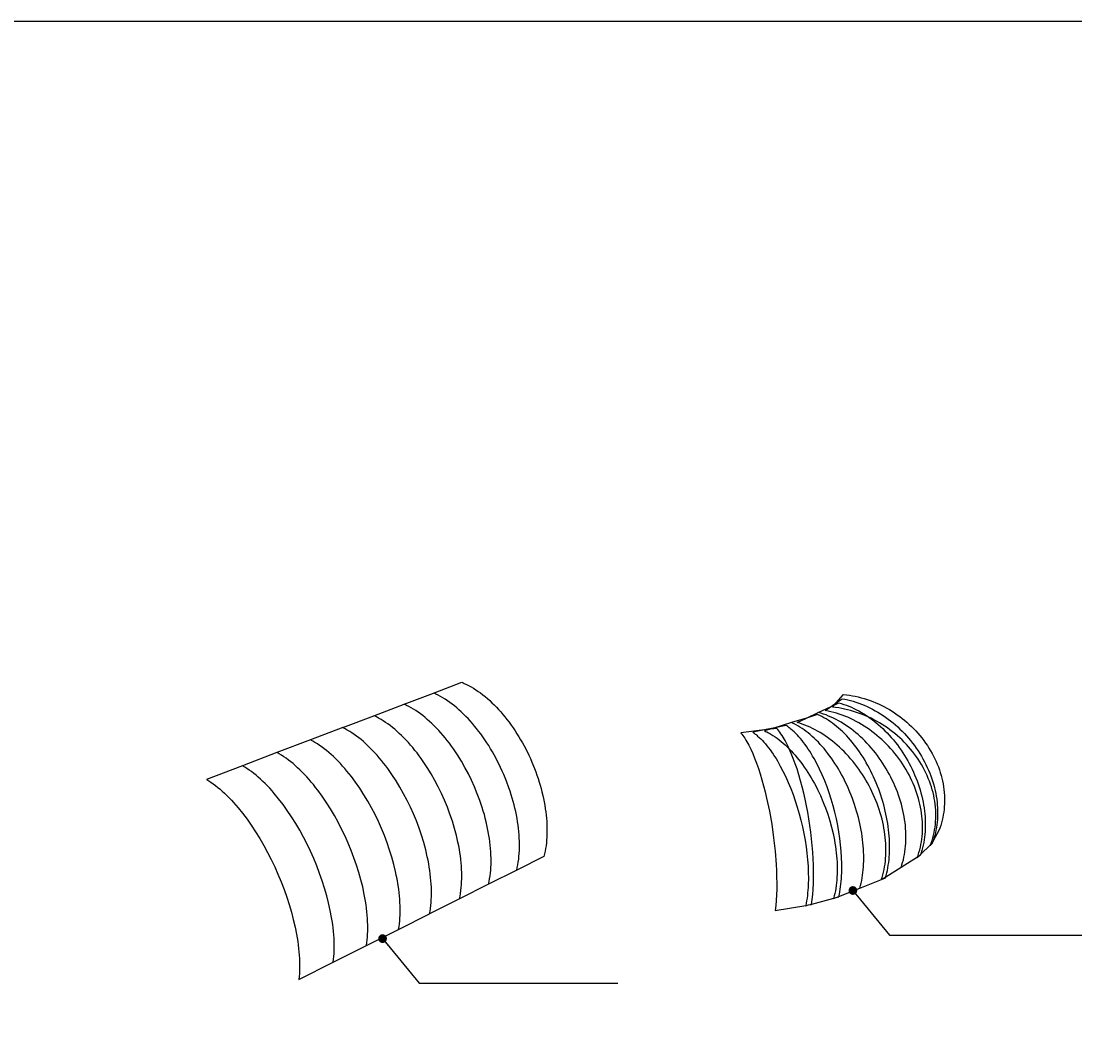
# Model space of a CAD drawing. Header units: metres. Extents: x 63115 to 703450, y -261936 to -53969.
# Tile 18 of 256: x 129591 to 153735, y -215745 to -192341. Entities that reach past the tile are written whole.
import ezdxf

# ---------------------------------------------------------------- set-up
doc = ezdxf.new("R2010")
doc.units = ezdxf.units.M
doc.layers.get('0').update_dxf_attribs({"true_color": 0x83b7c5})
for name, color, linetype in [('_03-PROJECTION', 1, 'Continuous'), ('_05text5', 8, 'Continuous'), ('_06dimentions50', 7, 'Continuous'), ('Make2D$visible$lines', 1, 'Continuous')]:
    doc.layers.add(name, color=color, linetype=linetype)
doc.styles.add('NIO 1_5 klein', font='arial.ttf', dxfattribs={"height": 10})
doc.styles.add('NIOstandard', font='arial.ttf')
doc.dimstyles.new('NIO-5-KLEIN', dxfattribs={"dimtxt": 10, "dimasz": 1, "dimexe": 2, "dimexo": 5, "dimgap": 1, "dimtad": 1, "dimdec": 0, "dimzin": 0, "dimdsep": 46, "dimtxsty": 'NIOstandard', "dimblk1": 'MAATSTR', "dimblk2": 'MAATSTR', "dimsah": 1, "dimcen": 0, "dimdle": 1.5, "dimse1": 1, "dimse2": 1, "dimclrd": 7, "dimclre": 256, "dimclrt": 256, "dimazin": 0, "dimtfac": 1, "dimtdec": 0, "dimtofl": 0, "dimtmove": 1, "dimatfit": 2, "dimldrblk": 'MAATSTR', "dimfxl": 1, "dimtvp": 1, "dimtolj": 1, "dimtzin": 0, "dimarcsym": 0})

# ---------------------------------------------------------------- blocks, each defined once
blk = doc.blocks.new('MAATSTR')
at = {"linetype": 'Continuous'}
for p, q in [((0, 5), (0, -5)), ((-4.17, 0), (4.17, 0))]:
    blk.add_line(p, q, dxfattribs=at)
at = {"linetype": 'Continuous', "const_width": 1.5}
blk.add_lwpolyline([(-0.75, 0, 1), (0.75, 0, 1)], format="xyb", close=True, dxfattribs=at)

msp = doc.modelspace()

# ---------------------------------------------------------------- linework, layer by layer
at = {"layer": '_06dimentions50'}
msp.add_lwpolyline([(63115, -192340.6), (326469, -192340.6), (326469, -238268.9), (63115, -238268.9)], close=True, dxfattribs=at)
at = {"layer": 'Make2D$visible$lines'}
for points in [[(139039.9, -207731.8), (139690, -207484.5)], [(139690, -207484.5), (139718.1, -207496.4), (139745.9, -207508.8), (139797, -207533.1), (139853.4, -207562.3), (139905, -207591.1), (139958.1, -207623), (140010.2, -207656.3), (140063.4, -207692.4), (140115.5, -207730), (140169.2, -207770.9), (140221.7, -207813.2), (140275, -207858.3), (140327.1, -207904.6), (140380, -207954), (140431.8, -208004.7), (140481.2, -208055.2), (140529.5, -208106.8), (140580.5, -208163.6), (140630.3, -208221.4), (140677.4, -208278.6), (140723.5, -208336.6), (140771.3, -208399.4), (140817.9, -208463.1), (140864, -208528.9), (140908.8, -208595.4), (140952.4, -208662.8), (140994.7, -208731), (141036.2, -208800.7), (141076.4, -208871.1), (141152.2, -209012.1), (141223.3, -209156.4), (141258.7, -209233.3), (141292.7, -209310.8), (141353.7, -209460.1), (141382.6, -209536.8), (141410.2, -209613.9), (141436.3, -209691.1), (141461, -209768.8), (141483.2, -209843.3), (141504.1, -209918.2), (141524.5, -209996.4), (141543.3, -210075), (141559.7, -210149.4), (141574.7, -210224.1), (141588.7, -210301.7), (141601.1, -210379.5), (141611.2, -210452.1), (141619.9, -210524.9), (141627.3, -210599.9), (141633, -210675.1), (141636.9, -210747.9), (141639.2, -210820.8), (141639.7, -210891.5), (141638.5, -210962.3), (141635.8, -211029.9), (141631.3, -211097.5), (141625.4, -211162.5), (141617.7, -211227.4), (141608.3, -211291.7), (141597, -211355.6), (141584.8, -211414.3), (141569.7, -211477.2)], [(138368.9, -207987.1), (139039.9, -207731.8)], [(140946.1, -211789.4), (140960.4, -211726.1), (140971.9, -211666.8), (140982.4, -211602.3), (140991.1, -211537.5), (140998.1, -211472), (141003.3, -211406.3), (141007, -211338.1), (141009.1, -211269.7), (141009.5, -211198.2), (141008.2, -211126.7), (141005.3, -211052.9), (141000.6, -210979.2), (140994.2, -210903.2), (140986.1, -210827.2), (140976.7, -210753.5), (140966, -210679.9), (140952.8, -210601.1), (140938.1, -210522.5), (140922.5, -210446.8), (140905.4, -210371.3), (140885.9, -210291.6), (140864.9, -210212.3), (140820.6, -210060.7), (140795.3, -209981.9), (140768.6, -209903.5), (140710.9, -209747.3), (140648.8, -209595.5), (140614.3, -209516.8), (140578.3, -209438.6), (140506.2, -209291.9), (140429.6, -209148.4), (140388.9, -209076.7), (140347, -209005.8), (140304.3, -208936.4), (140260.4, -208867.8), (140215.2, -208800), (140168.7, -208733), (140121.9, -208668), (140073.8, -208604), (140027.5, -208544.8), (139980.1, -208486.5), (139930.1, -208427.5), (139879, -208369.6), (139830.5, -208316.9), (139780.9, -208265.3), (139729.1, -208213.5), (139676, -208163), (139623.9, -208115.6), (139570.6, -208069.5), (139518, -208026.2), (139464.4, -207984.3), (139412.3, -207945.8), (139359.2, -207908.7), (139307.2, -207874.5), (139254.2, -207841.8), (139202.7, -207812.1), (139146.5, -207782), (139095.6, -207756.9), (139067.9, -207744.1), (139039.9, -207731.8)], [(148268.6, -207953.2), (148431.1, -207764.1)], [(148268.6, -207953.2), (148399.9, -207861.1)], [(148399.9, -207861.1), (148465.5, -207873.4), (148530.7, -207887.7), (148593.3, -207903.4), (148655.4, -207920.9), (148719.2, -207940.8), (148782.3, -207962.5), (148845.7, -207986.2), (148908.5, -208011.8), (148972.1, -208039.8), (149034.9, -208069.5), (149097.6, -208101.3), (149159.5, -208134.8), (149221.5, -208170.6), (149282.5, -208208), (149340, -208245.3), (149396.6, -208284.2), (149455.5, -208326.8), (149513.4, -208371.1), (149567.6, -208414.7), (149620.7, -208459.7), (149674, -208507.2), (149726.1, -208556), (149777.1, -208606), (149826.7, -208657.3), (149875.9, -208710.7), (149923.7, -208765.2), (149970.2, -208821), (150015.3, -208877.8), (150059, -208936), (150101.3, -208995.1), (150142.1, -209055.4), (150181.4, -209116.6), (150218, -209176.9), (150253.1, -209238.1), (150288.1, -209303), (150321.5, -209368.7), (150352, -209433), (150380.9, -209498.1), (150408, -209563.4), (150433.3, -209629.3), (150456.9, -209696.2), (150478.8, -209763.8), (150498.7, -209831.2), (150516.7, -209899.1), (150532, -209963.8), (150545.6, -210028.8), (150557.8, -210096.8), (150568.1, -210165.2), (150576, -210229.5), (150582.1, -210293.9), (150586.4, -210361), (150588.8, -210428.2), (150589.2, -210494), (150587.5, -210559.8), (150583.9, -210624.5), (150578.3, -210689), (150570.9, -210751.6), (150561.5, -210813.9), (150550.3, -210874.8), (150537.2, -210935.3), (150521.8, -210996.3), (150504.4, -211056.7), (150485.3, -211115.5), (150475, -211144.6), (150464.1, -211173.6)], [(148431.1, -207764.1), (148501, -207771.9), (148570.7, -207781.8), (148637.4, -207793.1), (148703.7, -207806.3), (148771.5, -207821.7), (148838.8, -207838.9), (148906.2, -207858.2), (148973, -207879.3), (149040.5, -207902.7), (149107.4, -207927.9), (149170.5, -207953.6), (149233, -207981), (149297.2, -208011.2), (149360.5, -208043.1), (149423, -208076.6), (149484.6, -208111.8), (149545.2, -208148.6), (149604.9, -208187), (149663.6, -208227), (149721.1, -208268.5), (149777.6, -208311.5), (149832.9, -208355.9), (149887.1, -208401.8), (149940, -208449.1), (149991.8, -208498), (150042.4, -208548.3), (150091.5, -208599.9), (150139.3, -208652.7), (150184.5, -208705.6), (150228.3, -208759.6), (150272.4, -208817), (150314.9, -208875.7), (150353.5, -208932.3), (150390.6, -208989.9), (150427.6, -209051.1), (150462.9, -209113.2), (150495.1, -209174.1), (150525.7, -209235.9), (150554.2, -209298), (150581, -209360.9), (150606.1, -209424.9), (150629.3, -209489.5), (150650.3, -209554.3), (150669.5, -209619.6), (150685.8, -209682), (150700.2, -209744.8), (150713.4, -209810.7), (150724.5, -209877), (150733.4, -209942.9), (150740.2, -210009.1), (150744.9, -210074.7), (150747.5, -210140.4), (150747.9, -210205.1), (150746.3, -210269.8), (150742.6, -210333.7), (150736.8, -210397.4), (150729.1, -210459.6), (150719.4, -210521.4), (150707.8, -210582.2), (150694.2, -210642.7), (150678.2, -210703.9), (150660.1, -210764.5), (150640.1, -210824), (150618.1, -210882.7)], [(137675.9, -208250.7), (138368.9, -207987.1)], [(140302.2, -212111.8), (140315.7, -212047.9), (140326.5, -211988.2), (140336.5, -211920.8), (140344.1, -211857.8), (140350.3, -211791.6), (140354.8, -211725.2), (140357.8, -211656.3), (140359, -211587.2), (140358.7, -211514.9), (140356.6, -211442.6), (140352.9, -211367.9), (140347.5, -211293.4), (140340.2, -211216.4), (140331.4, -211139.5), (140321.3, -211064.8), (140309.8, -210990.3), (140295.9, -210910.4), (140280.5, -210830.8), (140264.2, -210754), (140246.5, -210677.5), (140226.2, -210596.6), (140204.6, -210516.1), (140181.2, -210434.9), (140156.4, -210354.2), (140102.8, -210194.7), (140043.6, -210036), (139980.3, -209882.1), (139911.9, -209730.2), (139838.8, -209580.9), (139761.3, -209434.9), (139677.8, -209289.8), (139590.5, -209149.1), (139544.9, -209080), (139498.2, -209011.8), (139451, -208945.6), (139402.6, -208880.3), (139356.1, -208819.9), (139308.5, -208760.4), (139258.3, -208700.2), (139207, -208641), (139158.4, -208587.2), (139108.7, -208534.4), (139056.8, -208481.5), (139003.6, -208429.8), (138951.5, -208381.4), (138898.1, -208334.1), (138845.6, -208289.8), (138792, -208246.9), (138740, -208207.4), (138687, -208169.3), (138635.1, -208134.1), (138582.2, -208100.5), (138530.9, -208069.9), (138475, -208038.9), (138424.3, -208013), (138396.7, -207999.8), (138368.9, -207987.1)], [(147854.2, -208176.3), (148148.3, -208037.5)], [(148013.7, -208131.9), (148148.3, -208037.5)], [(148148.3, -208037.5), (148268.6, -207953.2)], [(148148.3, -208037.5), (148322.9, -207955.1)], [(148181.5, -208054.5), (148268.6, -207953.2)], [(150418.3, -211231.3), (150429.7, -211201.6), (150440.6, -211171.8), (150460.7, -211111.6), (150479, -211050), (150495.1, -210987.9), (150508.8, -210926.6), (150520.4, -210864.9), (150530.2, -210802.1), (150537.8, -210739.1), (150543.5, -210674.3), (150547.1, -210609.5), (150548.5, -210543.8), (150547.9, -210478.1), (150545.1, -210411.3), (150540.1, -210344.6), (150532.9, -210277.3), (150523.7, -210210.4), (150512.2, -210143), (150498.6, -210075.9), (150483.7, -210012), (150466.9, -209948.6), (150447.2, -209882.1), (150425.6, -209816.3), (150401.8, -209750.5), (150376, -209685.4), (150348.6, -209621.3), (150319.3, -209558.1), (150288, -209495.2), (150254.9, -209433.2), (150218.8, -209369.9), (150181, -209307.6), (150143, -209248.9), (150103.5, -209191.2), (150060, -209131.4), (150015, -209072.9), (149970.2, -209017.8), (149924, -208963.9), (149875.1, -208910), (149824.9, -208857.4), (149773.3, -208806.1), (149720.3, -208756.2), (149666.4, -208708.1), (149611.4, -208661.4), (149555.1, -208616.1), (149497.6, -208572.4), (149438.7, -208529.8), (149378.6, -208488.8), (149317.5, -208449.4), (149255.4, -208411.6), (149192.5, -208375.7), (149128.8, -208341.3), (149064.2, -208308.7), (148998.7, -208277.8), (148935, -208249.7), (148870.6, -208223.3), (148802.5, -208197.4), (148733.6, -208173.4), (148665.6, -208151.7), (148596.9, -208131.9), (148528.3, -208114.1), (148459.2, -208098.2), (148391.6, -208084.6), (148323.7, -208072.9), (148252.7, -208062.6), (148181.5, -208054.5)], [(148322.9, -207955.1), (148382, -207971.6), (148440.5, -207990.1), (148499.9, -208010.9), (148558.5, -208033.6), (148616.1, -208057.9), (148672.9, -208083.9), (148730.2, -208112.2), (148786.7, -208142.1), (148844.2, -208174.6), (148900.8, -208208.7), (148957.6, -208245.1), (149013.4, -208283.1), (149069.5, -208323.4), (149124.6, -208365.3), (149176.7, -208407), (149227.8, -208450), (149281.2, -208497.3), (149333.5, -208545.9), (149382.6, -208593.8), (149430.7, -208642.9), (149480.2, -208696), (149528.4, -208750.2), (149575.9, -208806), (149622, -208863), (149666.4, -208920.6), (149709.6, -208979.3), (149751.7, -209039.2), (149792.3, -209100), (149831, -209160.7), (149868.3, -209222.2), (149904.3, -209284.6), (149938.9, -209347.7), (149972.2, -209411.6), (150004, -209476.2), (150034.3, -209541.3), (150063.2, -209607.1), (150091.1, -209674.6), (150117.4, -209742.7), (150142.1, -209811), (150165.1, -209879.8), (150186.7, -209949.5), (150206.6, -210019.7), (150224.7, -210089.7), (150241.1, -210160), (150255, -210226.9), (150267.4, -210294), (150278.5, -210364), (150287.8, -210434.3), (150294.9, -210500.2), (150300.4, -210566.3), (150304.3, -210634.8), (150306.4, -210703.3), (150306.6, -210770.2), (150305, -210837.1), (150301.6, -210902.5), (150296.3, -210967.8), (150289.4, -211030.7), (150280.7, -211093.4), (150270.4, -211154.4), (150258.2, -211215), (150244.1, -211275.7), (150228, -211335.9), (150210.4, -211394), (150190.9, -211451.5)], [(136959.9, -208523.1), (137675.9, -208250.7)], [(139637.2, -212444.8), (139649.8, -212380.4), (139659.8, -212320.2), (139668.9, -212252.2), (139675.7, -212188.6), (139681.1, -212121.7), (139684.8, -212054.8), (139686.9, -211985.1), (139687.3, -211915.3), (139686.1, -211842.1), (139683.3, -211769), (139678.7, -211693.5), (139672.5, -211618.1), (139664.4, -211540.1), (139654.8, -211462.3), (139643.9, -211386.6), (139631.7, -211311.1), (139617, -211230.1), (139600.8, -211149.4), (139565.3, -210994), (139521.9, -210830.2), (139472.3, -210665.8), (139417.5, -210503.8), (139357, -210342.6), (139292.5, -210186.1), (139223, -210031.6), (139148.9, -209879.8), (139070.4, -209731.1), (138986.1, -209583.3), (138898, -209440), (138852.1, -209369.6), (138805, -209299.9), (138757.6, -209232.4), (138708.9, -209165.8), (138662.2, -209104.2), (138614.4, -209043.4), (138564, -208981.9), (138512.5, -208921.5), (138463.8, -208866.5), (138414, -208812.5), (138362, -208758.5), (138308.9, -208705.6), (138256.7, -208655.9), (138203.4, -208607.5), (138150.9, -208562.2), (138097.4, -208518.1), (138045.5, -208477.6), (137992.6, -208438.5), (137940.9, -208402.4), (137888.2, -208367.7), (137837.1, -208336.3), (137781.4, -208304.3), (137731, -208277.6), (137703.6, -208263.9), (137675.9, -208250.7)], [(147581.9, -208304.7), (147239.7, -208409.5)], [(147370.5, -208404.5), (147581.9, -208304.7)], [(147581.9, -208304.7), (147854.2, -208176.3)], [(147840.3, -208225.6), (147581.9, -208304.7)], [(149394.8, -211964.3), (149411, -211907), (149425.6, -211849.3), (149438.3, -211791.9), (149449.5, -211734.2), (149459.7, -211673.1), (149468.4, -211611.7), (149475.7, -211548.2), (149481.4, -211484.5), (149485.9, -211417.9), (149488.7, -211351.3), (149490.1, -211282.8), (149489.9, -211214.2), (149488.2, -211143.6), (149484.9, -211073), (149480.4, -211004.6), (149474.4, -210936.3), (149466.6, -210863.3), (149457.3, -210790.4), (149447, -210720.3), (149435.3, -210650.4), (149421.6, -210576.6), (149406.5, -210503.1), (149390.7, -210432.9), (149373.6, -210363), (149354.5, -210290.1), (149334, -210217.6), (149312.1, -210145.3), (149288.9, -210073.4), (149264.9, -210003.2), (149239.6, -209933.4), (149211.8, -209860.8), (149182.7, -209788.8), (149153.8, -209721), (149123.7, -209653.8), (149092.6, -209587.5), (149060.4, -209521.8), (149026.5, -209456), (148991.5, -209390.9), (148955.6, -209327.2), (148918.5, -209264.1), (148880.3, -209202), (148840.8, -209140.6), (148800.8, -209081.1), (148759.5, -209022.4), (148719.8, -208968.2), (148678.9, -208914.8), (148635.7, -208860.8), (148591.3, -208807.8), (148549.1, -208759.7), (148505.8, -208712.5), (148460.4, -208665.2), (148413.8, -208619.1), (148367.9, -208575.9), (148320.8, -208533.8), (148274.2, -208494.4), (148226.6, -208456.3), (148180.2, -208421.2), (148132.7, -208387.5), (148083.8, -208355), (148033.9, -208324), (147985.8, -208296.4), (147961.4, -208283.2), (147936.8, -208270.4), (147890.8, -208248), (147865.6, -208236.6), (147840.3, -208225.6)], [(149751.7, -211727.6), (149771, -211669.5), (149788.3, -211610.9), (149804, -211550.1), (149817.8, -211488.8), (149829.7, -211427.5), (149839.6, -211365.9), (149848, -211302.5), (149854.5, -211238.9), (149859.4, -211172.8), (149862.4, -211106.7), (149863.6, -211039), (149863, -210971.3), (149860.5, -210901.9), (149856.1, -210832.5), (149850.2, -210765.6), (149842.7, -210698.8), (149832.8, -210627.6), (149821.2, -210556.7), (149808.4, -210488.6), (149794, -210420.8), (149777.1, -210349.5), (149758.5, -210278.6), (149738.1, -210207.4), (149716, -210136.6), (149692.4, -210066.8), (149667.2, -209997.5), (149640.3, -209928.4), (149611.9, -209859.8), (149582.5, -209793.1), (149551.6, -209726.9), (149519.2, -209661.3), (149485.4, -209596.4), (149450.3, -209532.2), (149413.7, -209468.8), (149375.8, -209406.3), (149336.6, -209344.6), (149295.4, -209282.7), (149252.8, -209221.8), (149209.1, -209162.2), (149164, -209103.5), (149117.4, -209045.5), (149069.4, -208988.7), (149020.6, -208933.5), (148970.5, -208879.4), (148922, -208829.4), (148872.3, -208780.5), (148819.6, -208731), (148765.6, -208682.8), (148714, -208639), (148661.4, -208596.4), (148605.9, -208553.7), (148549.3, -208512.4), (148493.1, -208473.7), (148435.8, -208436.5), (148378.8, -208401.6), (148320.8, -208368.3), (148264, -208337.7), (148206.2, -208308.7), (148149.1, -208282.1), (148091.2, -208257.1), (148032.1, -208233.8), (147972.4, -208212.3), (147913.6, -208193.3), (147854.2, -208176.3)], [(150121.2, -211505.3), (150132.1, -211476), (150142.4, -211446.5), (150161.5, -211387), (150178.8, -211325.8), (150194, -211264.1), (150207, -211202.7), (150218.1, -211141), (150227.3, -211077.9), (150234.5, -211014.4), (150239.8, -210949), (150243.2, -210883.4), (150244.5, -210816.6), (150243.8, -210749.9), (150241.1, -210681.6), (150236.3, -210613.5), (150229.8, -210548), (150221.5, -210482.7), (150210.8, -210413.3), (150198, -210344.2), (150183.9, -210278.1), (150168.1, -210212.4), (150149.5, -210143.3), (150129.1, -210074.8), (150106.6, -210006.1), (150082.2, -209938), (150056.2, -209870.9), (150028.6, -209804.5), (149998.9, -209738.3), (149967.6, -209672.8), (149933.5, -209605.9), (149897.7, -209539.9), (149861.8, -209477.5), (149824.4, -209416.1), (149784.3, -209353.7), (149742.7, -209292.3), (149699.5, -209232), (149654.9, -209172.7), (149609, -209114.7), (149561.6, -209057.9), (149512.9, -209002.2), (149462.8, -208947.8), (149412.2, -208895.4), (149360.4, -208844.3), (149307.3, -208794.5), (149253, -208746), (149199, -208700), (149143.8, -208655.4), (149085.1, -208610.2), (149025.1, -208566.5), (148967.6, -208526.8), (148909.1, -208488.6), (148847.2, -208450.3), (148784.2, -208413.6), (148721.4, -208379.3), (148657.7, -208346.7), (148593.9, -208316.1), (148529.3, -208287.4), (148465.7, -208261.2), (148401.4, -208236.7), (148337.3, -208214.3), (148272.7, -208193.8), (148209.7, -208175.8), (148146.2, -208159.5), (148080.1, -208144.7), (148013.7, -208131.9)], [(136959.9, -208523.1), (136219.6, -208804.8)], [(138949.9, -212788.9), (138961.6, -212724), (138970.7, -212663.3), (138978.9, -212594.8), (138984.8, -212530.5), (138989.3, -212463), (138992.1, -212395.4), (138993.3, -212325), (138992.9, -212254.5), (138990.8, -212180.5), (138987.1, -212106.5), (138981.6, -212030.1), (138974.5, -211953.8), (138965.6, -211874.8), (138955.1, -211796), (138943.4, -211719.3), (138930.4, -211642.9), (138914.8, -211560.8), (138897.8, -211479), (138860.8, -211321.3), (138815.9, -211155.1), (138764.8, -210988.2), (138708.6, -210823.6), (138646.7, -210659.7), (138581, -210500.6), (138510.4, -210343.4), (138435.3, -210188.8), (138355.9, -210037.5), (138270.7, -209886.8), (138181.8, -209740.8), (138088.2, -209598), (138040.5, -209529.1), (137991.5, -209461), (137944.6, -209398.2), (137896.6, -209336.1), (137846.1, -209273.3), (137794.4, -209211.5), (137745.6, -209155.3), (137695.7, -209100.1), (137643.7, -209044.8), (137590.5, -208990.6), (137538.4, -208939.8), (137485.1, -208890.2), (137432.7, -208843.7), (137379.3, -208798.5), (137327.6, -208756.9), (137274.8, -208716.7), (137222.8, -208679.2), (137170.9, -208644), (137120, -208611.5), (137064.6, -208578.6), (137014.6, -208550.9), (136987.4, -208536.8), (136959.9, -208523.1)], [(146620.4, -208575.7), (146079.9, -208644.1)], [(146620.4, -208575.7), (146357, -208630.4)], [(146857.1, -208526.5), (146620.4, -208575.7)], [(146902.1, -208540.1), (146620.4, -208575.7)], [(146857.1, -208526.5), (146623.4, -208598.1)], [(146623.4, -208598.1), (146648.4, -208609.6), (146673.1, -208621.7), (146718.4, -208645.2), (146743.6, -208659.2), (146768.4, -208673.5), (146814.1, -208701.5), (146865.3, -208735.1), (146911.8, -208767.8), (146958.7, -208803), (147004.7, -208839.5), (147051.9, -208879.1), (147098, -208920.1), (147144.8, -208963.8), (147190.4, -209008.6), (147236.7, -209056.5), (147281.9, -209105.4), (147325, -209154.3), (147367.1, -209204.1), (147411.5, -209258.9), (147454.6, -209314.7), (147495.5, -209369.9), (147535.3, -209425.8), (147576.6, -209486.4), (147616.8, -209547.8), (147656.4, -209611.2), (147694.9, -209675.3), (147732.3, -209740.2), (147768.4, -209805.9), (147803.8, -209872.9), (147838, -209940.6), (147902.3, -210076.4), (147962.3, -210215.3), (147992, -210289.3), (148020.4, -210363.9), (148071.1, -210507.7), (148117.6, -210655.7), (148158.9, -210804.7), (148193.5, -210948.3), (148209.5, -211023.5), (148224.2, -211099.1), (148236.8, -211170.6), (148248.1, -211242.4), (148258.4, -211316.9), (148267.3, -211391.6), (148274.3, -211461.4), (148279.9, -211531.2), (148284.3, -211603.3), (148287.2, -211675.4), (148288.5, -211745.3), (148288.3, -211815.2), (148286.7, -211883.1), (148283.5, -211950.9), (148278.9, -212015.7), (148272.8, -212080.4), (148265.4, -212142.8), (148256.5, -212205), (148246.5, -212263.5), (148235, -212321.9), (148222.3, -212378.2), (148206.8, -212438.5)], [(147239.7, -208409.5), (146857.1, -208526.5)], [(147116.8, -208472.6), (146857.1, -208526.5)], [(147703.1, -212573.8), (147718.2, -212459.8), (147729.9, -212344.6), (147738.9, -212221.1), (147745, -212091.9), (147748, -211955.5), (147748, -211814.4), (147744.7, -211668), (147738.7, -211525.6), (147729.3, -211372.7), (147717.4, -211225.3), (147702, -211069.6), (147684.5, -210920.7), (147663.6, -210765.7), (147640, -210611.2), (147614.2, -210460.5), (147586.1, -210311.6), (147555.6, -210164.9), (147522.9, -210021), (147487.5, -209877.7), (147450.1, -209738.1), (147410.3, -209601.4), (147368.7, -209469.8), (147327.6, -209349.4), (147283, -209228.8), (147237.3, -209115.1), (147190.7, -209008.6), (147167.2, -208958.4), (147143.6, -208910.3), (147119.8, -208864.2), (147096, -208820), (147072.4, -208778.4), (147048.7, -208738.9), (147025.1, -208701.4), (146999.1, -208662.6), (146975.8, -208630.1), (146950.4, -208596.8), (146927.4, -208568.6), (146914.9, -208554.2), (146902.1, -208540.1)], [(148326.9, -212398.9), (148339.5, -212339.7), (148349.9, -212284.2), (148359.3, -212226.6), (148367.6, -212168.7), (148375.1, -212107.1), (148381.3, -212045.3), (148386.6, -211980.9), (148390.6, -211916.5), (148393.6, -211848.8), (148395.4, -211781), (148395.5, -211641.1), (148390.8, -211496.4), (148381.8, -211355.9), (148367.8, -211205.4), (148350, -211060.6), (148326.9, -210907.8), (148300.8, -210762.1), (148269.4, -210610.5), (148233.9, -210459.7), (148195.1, -210312.9), (148150.5, -210160.9), (148104.4, -210018.6), (148055, -209879.1), (148001.4, -209740.4), (147944.8, -209605.8), (147884.5, -209474.1), (147821.6, -209347.7), (147759.3, -209232.2), (147726.1, -209174.3), (147691.7, -209117), (147659.3, -209065.1), (147625.9, -209013.8), (147591.1, -208962.7), (147555.2, -208912.3), (147520, -208865.2), (147483.8, -208819), (147448.2, -208775.8), (147411.6, -208733.6), (147375.7, -208694.3), (147339.8, -208657.2), (147303.8, -208622.1), (147264.3, -208585.8), (147228.9, -208555.5), (147209.7, -208539.9), (147190.3, -208524.7), (147172.8, -208511.6), (147155.2, -208498.8), (147136.1, -208485.5), (147116.8, -208472.6)], [(148808.5, -212198.3), (148824.1, -212140.6), (148838, -212082.5), (148850.2, -212024.6), (148860.8, -211966.5), (148870.4, -211904.9), (148878.4, -211843), (148885.1, -211778.9), (148890.3, -211714.7), (148894.1, -211647.5), (148896.4, -211580.2), (148897.2, -211511), (148896.5, -211441.8), (148894.2, -211370.4), (148890.4, -211299.1), (148885.3, -211230), (148878.8, -211161), (148870.5, -211087.1), (148860.7, -211013.4), (148849.9, -210942.5), (148837.8, -210871.8), (148823.6, -210797.1), (148808, -210722.7), (148774.3, -210580.9), (148754.7, -210507.1), (148733.9, -210433.7), (148711.6, -210360.5), (148688.1, -210287.7), (148638.1, -210145.8), (148610, -210072.3), (148580.5, -209999.2), (148521.1, -209862.3), (148489.8, -209795.1), (148457.3, -209728.4), (148423.3, -209661.7), (148388, -209595.6), (148352, -209531), (148314.8, -209467), (148276.4, -209403.9), (148236.9, -209341.5), (148196.8, -209281.1), (148155.5, -209221.4), (148115.7, -209166.4), (148074.8, -209112.1), (148031.6, -209057.2), (147987.2, -209003.3), (147945.1, -208954.4), (147901.9, -208906.4), (147856.6, -208858.3), (147810.1, -208811.3), (147764.3, -208767.3), (147717.4, -208724.4), (147671, -208684.3), (147623.6, -208645.4), (147577.4, -208609.6), (147530.2, -208575.2), (147483.4, -208543.2), (147431.9, -208510.3), (147384.1, -208482.1), (147335.5, -208455.4), (147289.8, -208432.4), (147264.8, -208420.7), (147239.7, -208409.5)], [(149298.5, -212012.5), (149317.4, -211953.9), (149334.4, -211894.7), (149349.8, -211833.3), (149363.3, -211771.4), (149374.8, -211709.4), (149384.4, -211647.2), (149392.4, -211583), (149398.5, -211518.7), (149403, -211451.9), (149405.5, -211384.9), (149406.3, -211316.4), (149405.2, -211247.9), (149402.2, -211177.6), (149397.4, -211107.4), (149391, -211039.6), (149383, -210972), (149372.7, -210899.8), (149360.6, -210827.9), (149347.3, -210758.9), (149332.4, -210690.2), (149314.9, -210617.8), (149295.8, -210545.9), (149274.8, -210473.6), (149252.1, -210401.9), (149228, -210331), (149202.2, -210260.7), (149174.8, -210190.5), (149145.8, -210120.9), (149115.8, -210053), (149084.4, -209985.8), (149051.4, -209919.2), (149017.1, -209853.2), (148981.3, -209788), (148944.2, -209723.5), (148905.8, -209659.9), (148866, -209597.2), (148824.2, -209534.3), (148781, -209472.3), (148736.7, -209411.6), (148691.1, -209351.9), (148643.9, -209292.9), (148595.3, -209234.9), (148546, -209178.7), (148495.4, -209123.7), (148446.3, -209072.7), (148396.1, -209022.9), (148342.9, -208972.4), (148288.4, -208923.2), (148236.3, -208878.5), (148183.2, -208835), (148127.2, -208791.4), (148070.1, -208749.3), (148013.5, -208709.7), (147955.7, -208671.6), (147898.3, -208636), (147839.9, -208601.9), (147782.7, -208570.5), (147724.5, -208540.8), (147667, -208513.5), (147608.7, -208487.8), (147549.4, -208463.8), (147489.3, -208441.7), (147430.2, -208422.1), (147370.5, -208404.5)], [(136219.6, -208804.8), (135453.9, -209096.1)], [(138239.3, -213144.8), (138249.9, -213079.4), (138258.1, -213018.2), (138265.3, -212949), (138270.2, -212884.2), (138273.8, -212816), (138275.6, -212747.8), (138275.9, -212676.6), (138274.5, -212605.3), (138271.5, -212530.5), (138266.8, -212455.7), (138260.4, -212378.4), (138252.4, -212301.2), (138242.5, -212221.1), (138231.1, -212141.3), (138204.7, -211986.2), (138188.3, -211902.9), (138170.4, -211819.9), (138131.8, -211659.9), (138085.2, -211491.2), (138035.4, -211330.2), (137977.9, -211162.9), (137915, -210996.2), (137848.2, -210834.1), (137776.7, -210674), (137700.7, -210516.5), (137620.5, -210362.2), (137534.7, -210208.6), (137445.2, -210059.4), (137351.2, -209913.5), (137254.1, -209773.4), (137158.9, -209645.5), (137108.4, -209581.1), (137056.6, -209517.7), (137007.8, -209460.1), (136957.9, -209403.4), (136905.9, -209346.6), (136852.7, -209290.9), (136800.6, -209238.7), (136747.4, -209187.6), (136695.2, -209139.7), (136641.9, -209093), (136590.3, -209050.1), (136537.7, -209008.4), (136485.9, -208969.6), (136429.1, -208929.6), (136378.6, -208896.1), (136323.6, -208862.1), (136273.9, -208833.6), (136246.9, -208818.9), (136219.6, -208804.8)], [(146079.9, -208644.1), (146091.9, -208658.5), (146103.6, -208673.1), (146125.2, -208701.6), (146149.2, -208735.4), (146171, -208768.3), (146195.6, -208807.6), (146217.9, -208845.6), (146240.2, -208885.5), (146262.6, -208927.7), (146285.2, -208972.3), (146307.7, -209019), (146352.4, -209118.3), (146396.9, -209225.9), (146440.5, -209340.8), (146483.3, -209462.6), (146522.7, -209584.1), (146562.7, -209716.9), (146601.2, -209854.8), (146637.5, -209995.6), (146672, -210140.2), (146733.9, -210433.2), (146787.4, -210735.1), (146832.3, -211046.9), (146866.4, -211353.7), (146889.7, -211655.9), (146897, -211799.2), (146901.7, -211946.4), (146903.4, -212088.3), (146902.2, -212225.3), (146898.1, -212355.2), (146891.3, -212479.3), (146881.8, -212594.9), (146869.2, -212709.3)], [(146357, -208630.4), (146375.8, -208643.6), (146394.3, -208657.2), (146411.5, -208670.3), (146428.5, -208683.7), (146447.4, -208699.2), (146466.1, -208715.2), (146500.5, -208746), (146539.1, -208783), (146574.2, -208818.7), (146609.2, -208856.5), (146644.3, -208896.5), (146679.7, -208938.9), (146714.9, -208983.4), (146750.4, -209030.4), (146784.9, -209078.2), (146820.1, -209129.4), (146854.2, -209181.3), (146887, -209233.4), (146918.9, -209286), (146952.7, -209344.2), (146985.4, -209403), (147046.8, -209520), (147108.9, -209648.2), (147168.5, -209781.7), (147224.7, -209918.1), (147278, -210058.6), (147327.2, -210199.7), (147373.2, -210343.8), (147418, -210497.6), (147457, -210646.1), (147492.9, -210798.6), (147524.9, -210951.8), (147551.7, -211099.1), (147575.7, -211253.4), (147594.4, -211399.7), (147609.6, -211551.6), (147619.8, -211693.4), (147625.9, -211839.4), (147627.4, -211980.4), (147624.2, -212117), (147621, -212181.9), (147616.6, -212246.7), (147611.3, -212308.9), (147604.7, -212371), (147597.4, -212429.2), (147588.9, -212487.2), (147579.4, -212543), (147567.9, -212602.6)], [(135453.9, -209096.1), (134661.3, -209397.6)], [(137504, -213512.9), (137513.6, -213447.1), (137520.7, -213385.4), (137526.8, -213315.6), (137530.8, -213250.2), (137533.3, -213181.3), (137534.1, -213112.4), (137533.4, -213040.5), (137531, -212968.5), (137526.9, -212892.8), (137521.3, -212817.2), (137513.8, -212738.9), (137504.9, -212660.7), (137494, -212579.7), (137481.6, -212498.8), (137453.4, -212341.6), (137417.2, -212173), (137376.9, -212010.7), (137328.6, -211839.4), (137277.2, -211675.8), (137218.2, -211505.7), (137153.9, -211336.2), (137085.8, -211171.3), (137013, -211008.4), (136935.9, -210847.9), (136854.7, -210690.6), (136768.1, -210534), (136677.8, -210381.9), (136583.1, -210233), (136485.6, -210089.9), (136390, -209959.2), (136339.4, -209893.4), (136287.5, -209828.5), (136238.6, -209769.6), (136188.7, -209711.5), (136136.7, -209653.4), (136083.6, -209596.3), (136031.6, -209542.8), (135978.5, -209490.3), (135926.4, -209441.2), (135873.3, -209393.2), (135821.3, -209348.5), (135769.6, -209306.3), (135718.1, -209266.4), (135661.7, -209225.1), (135611.5, -209190.6), (135556.9, -209155.5), (135507.6, -209125.9), (135480.9, -209110.8), (135453.9, -209096.1)], [(134661.3, -209397.6), (133840.5, -209709.9)], [(136742.9, -213894.1), (136751.2, -213827.7), (136757.3, -213765.5), (136762.2, -213695.2), (136765.1, -213629.2), (136766.5, -213560.4), (136766.2, -213490.1), (136764.4, -213417.3), (136761, -213344.6), (136755.8, -213268), (136749.1, -213191.5), (136740.5, -213112.3), (136730.5, -213033.2), (136718.6, -212951.1), (136705.2, -212869.2), (136675, -212709.8), (136636.9, -212538.8), (136594.7, -212374), (136544.7, -212200.1), (136491.6, -212033.9), (136431, -211860.9), (136365.2, -211688.6), (136295.7, -211520.7), (136221.7, -211354.8), (136143.5, -211191.3), (136061.3, -211031), (135973.7, -210871.3), (135882.7, -210716), (135787.4, -210563.9), (135689.4, -210417.8), (135593.5, -210284.1), (135490.8, -210150.5), (135391.9, -210030.7), (135340, -209971.1), (135287, -209912.6), (135235.1, -209857.7), (135182.2, -209803.8), (135130.3, -209753.4), (135077.4, -209704.1), (135025.7, -209658.2), (134974.3, -209614.7), (134923.1, -209573.6), (134867.1, -209531), (134817.4, -209495.4), (134763.3, -209459.1), (134714.5, -209428.5), (134688, -209412.8), (134661.3, -209397.6)], [(133840.5, -209709.9), (133866.9, -209725.7), (133893, -209742), (133941.3, -209773.7), (133994.8, -209811.2), (134044.1, -209848), (134099.6, -209891.9), (134150.4, -209934.2), (134201.4, -209979), (134252.8, -210026.3), (134305.4, -210076.9), (134357, -210128.7), (134409.7, -210184), (134461.4, -210240.4), (134514.3, -210300.4), (134566.2, -210361.4), (134665, -210484.1), (134767.8, -210621), (134863.9, -210757.7), (134962.4, -210907.1), (135058.4, -211062.4), (135150.1, -211220.9), (135238.6, -211383.9), (135321.8, -211547.4), (135401.2, -211714), (135476.5, -211883), (135547.4, -212053.9), (135614.9, -212229.3), (135677.1, -212405.1), (135731.9, -212574.1), (135783.9, -212750.7), (135827.9, -212918), (135868.2, -213091.5), (135900.4, -213253.1), (135927.9, -213419.2), (135939.1, -213499.3), (135948.8, -213579.5), (135956.6, -213656.9), (135963, -213734.4), (135967.5, -213807.8), (135970.6, -213881.4), (135971.9, -213952.4), (135971.7, -214021.8), (135970, -214088.4), (135966.4, -214159.4), (135961.5, -214222), (135954.4, -214288.9)], [(150618.1, -210882.7), (150486.2, -211112.8)], [(150426.6, -211209.9), (150198.1, -211430.9)], [(150435.6, -211201.2), (150418.3, -211231.3)], [(150435.6, -211201.2), (150426.6, -211209.9)], [(150486.2, -211112.8), (150435.6, -211201.2)], [(150464.1, -211173.6), (150435.6, -211201.2)], [(141569.7, -211477.2), (140946.1, -211789.4)], [(150126.2, -211492.2), (149751.7, -211727.6)], [(150150.8, -211476.7), (150121.2, -211505.3)], [(150150.8, -211476.7), (150126.2, -211492.2)], [(150198.1, -211430.9), (150150.8, -211476.7)], [(150190.9, -211451.5), (150150.8, -211476.7)], [(149751.7, -211727.6), (149399.2, -211949.2)], [(140946.1, -211789.4), (140302.2, -212111.8)], [(149399.2, -211949.2), (149341.1, -211985.7)], [(149341.1, -211985.7), (149394.8, -211964.3)], [(140302.2, -212111.8), (139637.2, -212444.8)], [(148328.9, -212389.8), (148808.5, -212198.3)], [(148808.5, -212198.3), (149302.3, -212001.2)], [(149341.1, -211985.7), (149298.5, -212012.5)], [(149302.3, -212001.2), (149341.1, -211985.7)], [(139637.2, -212444.8), (138949.9, -212788.9)], [(147704.2, -212566), (148209, -212430.6)], [(148206.8, -212438.5), (148263.2, -212416)], [(148209, -212430.6), (148263.2, -212416)], [(148263.2, -212416), (148328.9, -212389.8)], [(148263.2, -212416), (148326.9, -212398.9)], [(146869.2, -212709.3), (147569.4, -212595.5)], [(147567.9, -212602.6), (147632.9, -212585.2)], [(147569.4, -212595.5), (147632.9, -212585.2)], [(147632.9, -212585.2), (147704.2, -212566)], [(147632.9, -212585.2), (147703.1, -212573.8)], [(138239.3, -213144.8), (138949.9, -212788.9)], [(137504, -213512.9), (138239.3, -213144.8)], [(136742.9, -213894.1), (137504, -213512.9)], [(135954.4, -214288.9), (136742.9, -213894.1)]]:
    msp.add_lwpolyline(points, dxfattribs=at)

# ---------------------------------------------------------------- texts
at = {"layer": '_05text5', "ltscale": 50, "char_height": 75, "attachment_point": 1, "style": 'NIO 1_5 klein'}
for s, insert in [('\\pi-591.97;vooraanzicht', (192059.9, -204762.8)), ('\\pi-668.09;bovenaanzicht', (192059.9, -205893.8)), ('\\pi-486.37;zijaanzicht', (185323, -207844.8))]:
    msp.add_mtext(s, dxfattribs=dict(at, insert=insert))

# ---------------------------------------------------------------- leaders
at = {"layer": '_03-PROJECTION'}
for points in [[(148648.1, -212253.6), (149485.3, -213276.7), (154035.9, -213276.7)], [(137872.6, -213355.8), (138709.8, -214378.8), (143260.4, -214378.8)]]:
    msp.add_leader(points, dimstyle='NIO-5-KLEIN', override={"dimasz": 200, "dimldrblk": 'Dot'}, dxfattribs=at)

doc.saveas('drawing.dxf')
